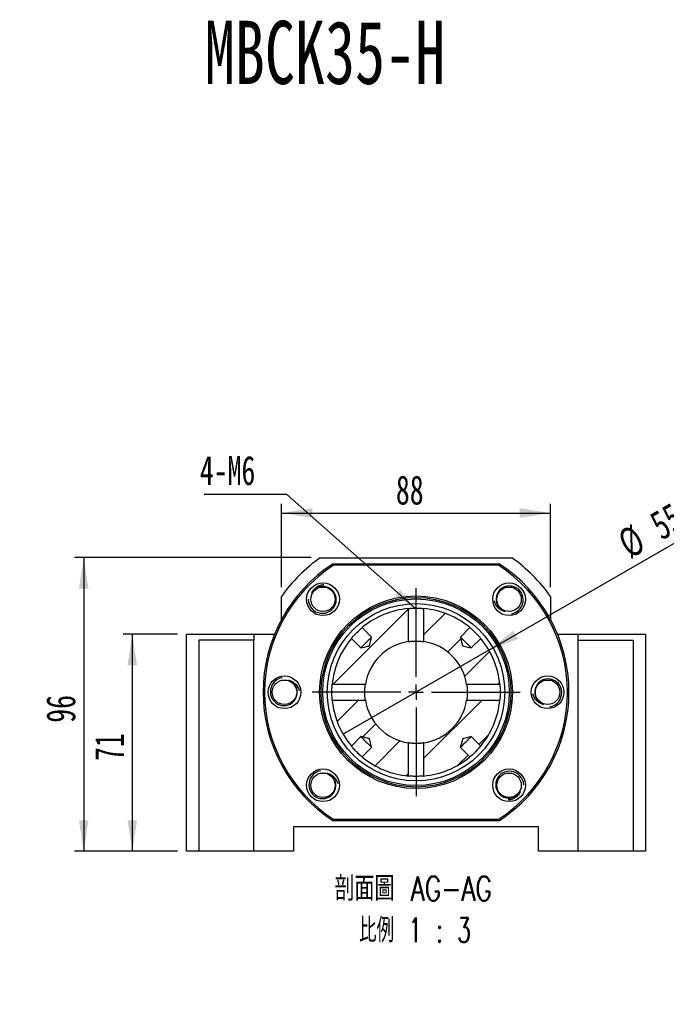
# Model space of a CAD drawing. Header units: millimetres. Extents: x 21 to 284, y 7 to 205.
# Tile 3 of 6: x 103 to 173, y 93 to 200. Entities that reach past the tile are written whole.
import ezdxf

# ---------------------------------------------------------------- set-up
doc = ezdxf.new("R2010")
doc.units = ezdxf.units.MM
doc.layers.add('圖層0', color=7, linetype='Continuous')
doc.styles.add('SLDTEXTSTYLE0', font='TXT', dxfattribs={"width": 0.7})
doc.styles.add('SLDTEXTSTYLE1', font='TXT', dxfattribs={"width": 0.7, "bigfont": 'bigfont'})
doc.styles.add('SLDTEXTSTYLE4', font='TXT', dxfattribs={"width": 0.75, "bigfont": 'bigfont'})
doc.styles.add('SLDTEXTSTYLE5', font='TXT', dxfattribs={"width": 0.65625, "bigfont": 'bigfont'})
doc.dimstyles.new('SLDDIMSTYLE2', dxfattribs={"dimtxt": 0.18, "dimasz": 2.5, "dimexe": 0, "dimexo": 0.0625, "dimgap": 0, "dimtad": 0, "dimtih": 1, "dimtoh": 1, "dimdec": 0, "dimrnd": 1e-09, "dimzin": 0, "dimdsep": 46, "dimtxsty": 'Standard', "dimsah": 1, "dimcen": 0.09, "dimadec": 0, "dimazin": 0, "dimtfac": 2.5, "dimtdec": 0, "dimtofl": 0, "dimtmove": 0, "dimatfit": 3, "dimfxl": 1, "dimfrac": 2, "dimtolj": 1, "dimtzin": 0, "dimarcsym": 0})
doc.dimstyles.new('SLDDIMSTYLE3', dxfattribs={"dimtxt": 3.389974, "dimasz": 2.5, "dimexe": 0, "dimexo": 0.0625, "dimgap": 0.847493, "dimtad": 1, "dimlfac": 3, "dimrnd": 1e-09, "dimzin": 12, "dimdsep": 46, "dimtxsty": 'SLDTEXTSTYLE0', "dimsah": 1, "dimcen": 0.09, "dimadec": 0, "dimazin": 3, "dimtfac": 1, "dimtofl": 0, "dimtmove": 0, "dimatfit": 3, "dimfxl": 1, "dimfrac": 2, "dimtolj": 1, "dimtzin": 12, "dimarcsym": 0})
doc.dimstyles.new('SLDDIMSTYLE4', dxfattribs={"dimtxt": 3.389974, "dimasz": 2.5, "dimexe": 0, "dimexo": 0.0625, "dimgap": 0.847493, "dimtad": 1, "dimlfac": 3, "dimrnd": 1e-09, "dimzin": 12, "dimdsep": 46, "dimtxsty": 'SLDTEXTSTYLE0', "dimblk1": 'NONE', "dimsah": 1, "dimcen": 0, "dimadec": 0, "dimazin": 3, "dimtfac": 1, "dimtmove": 0, "dimatfit": 3, "dimldrblk": 'NONE', "dimfxl": 1, "dimfrac": 2, "dimtolj": 1, "dimtzin": 12, "dimarcsym": 0})

# ---------------------------------------------------------------- blocks, each defined once
blk = doc.blocks.new('SW_SYMBOL_HOLE_DIAM')
at = {"layer": '圖層0', "color": 0}
blk.add_line((300, 0), (700, 1000), dxfattribs=at)
blk.add_circle((500, 500), 350, dxfattribs=at)
blk = doc.blocks.new('SW_SYMBOL_HOLE_SPOT')
at = {"layer": '圖層0', "color": 0}
for p, q in [((0, 875), (0, 75)), ((1600, 75), (1600, 875)), ((0, 75), (1600, 75))]:
    blk.add_line(p, q, dxfattribs=at)
blk = doc.blocks.new('SW_NOTE_1')
at = {"layer": '圖層0', "color": 0}
blk.add_line((19.65, 0), (0, 0), dxfattribs=at)
at = {"layer": '圖層0', "color": 0, "xscale": 0.003964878, "yscale": 0.003964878, "zscale": 0.003964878}
for name, p in [('SW_SYMBOL_HOLE_DIAM', (3.81, 5.73)), ('SW_SYMBOL_HOLE_DIAM', (7.69, 0.5)), ('SW_SYMBOL_HOLE_SPOT', (0.5, 0.5))]:
    blk.add_blockref(name, p, dxfattribs=at)
at = {"layer": '圖層0', "color": 0, "char_height": 3.175, "attachment_point": 1}
for s, insert, style in [('14\\M+18AD1\\M+190FA', (7.83, 9.43), 'SLDTEXTSTYLE1'), ('6-', (0.5, 9.43), 'SLDTEXTSTYLE0'), ('20', (11.71, 4.19), 'SLDTEXTSTYLE0')]:
    blk.add_mtext(s, dxfattribs=dict(at, insert=insert, style=style))
blk = doc.blocks.new('_D_8')
at = {"layer": '圖層0', "color": 7}
for p, q in [((119.89, 133.32), (113.98, 133.32)), ((114.98, 133.32), (114.98, 109.66)), ((119.89, 109.66), (113.98, 109.66))]:
    blk.add_line(p, q, dxfattribs=at)
for points in [[(114.98, 133.32), (114.46, 129.93), (115.5, 129.93)], [(114.98, 109.66), (115.5, 113.05), (114.46, 113.05)]]:
    blk.add_solid(points, dxfattribs=at)
at = {"layer": '圖層0', "color": 7, "insert": (110.89, 119.5), "char_height": 3.175, "attachment_point": 1, "rotation": 90, "style": 'SLDTEXTSTYLE0'}
blk.add_mtext('71', dxfattribs=at)
blk = doc.blocks.new('_D_9')
at = {"layer": '圖層0', "color": 7}
for p, q in [((131.22, 138.43), (131.22, 147.52)), ((160.56, 138.43), (160.56, 147.52)), ((131.22, 146.52), (160.56, 146.52))]:
    blk.add_line(p, q, dxfattribs=at)
for points in [[(131.22, 146.52), (134.61, 146), (134.61, 147.05)], [(160.56, 146.52), (157.17, 147.05), (157.17, 146)]]:
    blk.add_solid(points, dxfattribs=at)
at = {"layer": '圖層0', "color": 7, "insert": (143.7, 150.62), "char_height": 3.175, "attachment_point": 1, "style": 'SLDTEXTSTYLE0'}
blk.add_mtext('88', dxfattribs=at)
blk = doc.blocks.new('_D_10')
at = {"layer": '圖層0', "color": 7}
for p, q in [((134.46, 141.66), (108.69, 141.66)), ((109.69, 141.66), (109.69, 109.66)), ((119.89, 109.66), (108.69, 109.66))]:
    blk.add_line(p, q, dxfattribs=at)
for points in [[(109.69, 141.66), (109.17, 138.27), (110.21, 138.27)], [(109.69, 109.66), (110.21, 113.05), (109.17, 113.05)]]:
    blk.add_solid(points, dxfattribs=at)
at = {"layer": '圖層0', "color": 7, "insert": (105.6, 123.67), "char_height": 3.175, "attachment_point": 1, "rotation": 90, "style": 'SLDTEXTSTYLE0'}
blk.add_mtext('96', dxfattribs=at)
blk = doc.blocks.new('_D_11')
at = {"layer": '圖層0', "color": 7}
for q in [(176.56, 144.7), (137.95, 122.41)]:
    blk.add_line((153.83, 131.57), q, dxfattribs=at)
blk.add_solid([(153.83, 131.57), (157.03, 132.82), (156.5, 133.72)], dxfattribs=at)
at = {"layer": '圖層0', "color": 7, "char_height": 3.175, "attachment_point": 1, "rotation": 30, "style": 'SLDTEXTSTYLE0'}
for s, insert in [('55', (171.07, 146.25)), ('%%c', (167.59, 144.24))]:
    blk.add_mtext(s, dxfattribs=dict(at, insert=insert))
blk = doc.blocks.new('_NONE')
blk = doc.blocks.new('SW_NOTE_2')
at = {"layer": '圖層0', "color": 0, "char_height": 2.6458, "attachment_point": 2}
for s, insert, style in [('\\M+19655\\M+196CA\\M+19AA4 AG-AG', (11.74, 3.41), 'SLDTEXTSTYLE4'), ('\\M+194E4\\M+197E1 1 : 3', (11.94, -1.12), 'SLDTEXTSTYLE5')]:
    blk.add_mtext(s, dxfattribs=dict(at, insert=insert, style=style))
blk = doc.blocks.new('SW_NOTE_3')
at = {"layer": '圖層0', "color": 0}
blk.add_line((-8.96, 0), (0, 0), dxfattribs=at)
at = {"layer": '圖層0', "color": 0, "insert": (-9.44, 4.17), "char_height": 3.175, "attachment_point": 1, "style": 'SLDTEXTSTYLE0'}
blk.add_mtext('4-M6', dxfattribs=at)
blk = doc.blocks.new('SW_CENTERMARKSYMBOL_7')
at = {"layer": '圖層0', "color": 0}
for p, q in [((0, 1.67), (0, 11.33)), ((-1.67, 0), (-11.33, 0)), ((0, 0), (-0.83, 0)), ((0, 0), (0, 0.83)), ((0, 0), (0, -0.83)), ((0, 0), (0.83, 0)), ((1.67, 0), (11.33, 0)), ((0, -1.67), (0, -11.33))]:
    blk.add_line(p, q, dxfattribs=at)

msp = doc.modelspace()

# ---------------------------------------------------------------- hatches: boundary and pattern name
at = {"linetype": 'Continuous', "lineweight": 18}
h = msp.add_hatch(dxfattribs=at)
h.set_pattern_fill('ANSI31', style=0)
edge = h.paths.add_edge_path(flags=0)
edge.add_line((140.0253, 134.0354), (141.0591, 133.0016))
edge.add_spline(control_points=[(141.0591, 133.0016), (141.0294, 132.8825), (140.9997, 132.7633), (140.97, 132.6442), (140.9335, 132.4981), (140.8972, 132.3519), (140.8605, 132.2059), (140.8513, 132.1693), (140.8424, 132.1327), (140.8323, 132.0964), (140.8298, 132.0872), (140.8276, 132.0778), (140.8231, 132.0694), (140.8218, 132.0668), (140.82, 132.0643), (140.8178, 132.0624), (140.8156, 132.0605), (140.813, 132.0591), (140.8103, 132.0579), (140.8057, 132.0558), (140.8008, 132.0543), (140.796, 132.0529), (140.7871, 132.0502), (140.7782, 132.0478), (140.7692, 132.0455), (140.7521, 132.041), (140.7349, 132.0366), (140.7178, 132.0323), (140.6846, 132.0239), (140.6515, 132.0156), (140.6183, 132.0073), (140.5542, 131.9912), (140.4901, 131.9752), (140.426, 131.9592), (140.302, 131.9283), (140.178, 131.8973), (140.0539, 131.8664), (139.9962, 131.852), (139.9384, 131.8376), (139.8807, 131.8232)], knot_values=[0.00431712, 0.00431712, 0.00431712, 0.00431712, 0.00542207, 0.00542207, 0.00542207, 0.00677759, 0.00677759, 0.00677759, 0.00711654, 0.00711654, 0.00711654, 0.00720243, 0.00720243, 0.00720243, 0.00722894, 0.00722894, 0.00722894, 0.0072549, 0.0072549, 0.0072549, 0.00730016, 0.00730016, 0.00730016, 0.00738269, 0.00738269, 0.00738269, 0.00754074, 0.00754074, 0.00754074, 0.00784573, 0.00784573, 0.00784573, 0.00843543, 0.00843543, 0.00843543, 0.00957624, 0.00957624, 0.00957624, 0.01010727, 0.01010727, 0.01010727, 0.01010727], weights=[1, 1, 1, 1, 1, 1, 1, 1, 1, 1, 1, 1, 1, 1, 1, 1, 1, 1, 1, 1, 1, 1, 1, 1, 1, 1, 1, 1, 1, 1, 1, 1, 1, 1, 1, 1, 1, 1, 1, 1], degree=3, periodic=0)
edge.add_line((139.8807, 131.8232), (138.8469, 132.857))
edge.add_arc((145.8911, 126.9912), 9.1667, 140.215369, 174.680004)
edge.add_line((136.7639, 127.8412), (140.3728, 127.8412))
edge.add_arc((145.8911, 126.9912), 5.5833, 98.755816, 171.244184, ccw=False)
edge.add_line((145.0411, 132.5095), (145.0411, 136.1184))
edge.add_arc((145.8911, 126.9912), 9.1667, 95.319996, 129.784631)
h = msp.add_hatch(dxfattribs=at)
h.set_pattern_fill('ANSI31', style=0)
edge = h.paths.add_edge_path(flags=0)
edge.add_line((150.723, 133.0016), (151.7568, 134.0354))
edge.add_arc((145.8911, 126.9912), 9.1667, 50.215369, 84.680004)
edge.add_line((146.741, 136.1184), (146.741, 132.5095))
edge.add_arc((145.8911, 126.9912), 5.5833, 8.755816, 81.244184, ccw=False)
edge.add_line((151.4093, 127.8412), (155.0182, 127.8412))
edge.add_arc((145.8911, 126.9912), 9.1667, 5.319996, 39.784631)
edge.add_line((152.9352, 132.857), (151.9014, 131.8232))
edge.add_spline(control_points=[(151.9014, 131.8232), (151.7823, 131.8529), (151.6632, 131.8826), (151.544, 131.9123), (151.3979, 131.9488), (151.2517, 131.9851), (151.1057, 132.0218), (151.0691, 132.031), (151.0325, 132.0399), (150.9962, 132.05), (150.9871, 132.0525), (150.9776, 132.0547), (150.9692, 132.0592), (150.9666, 132.0605), (150.9641, 132.0623), (150.9622, 132.0645), (150.9603, 132.0667), (150.9589, 132.0693), (150.9577, 132.072), (150.9557, 132.0766), (150.9541, 132.0815), (150.9527, 132.0863), (150.95, 132.0952), (150.9476, 132.1041), (150.9453, 132.1131), (150.9408, 132.1302), (150.9364, 132.1474), (150.9321, 132.1645), (150.9237, 132.1977), (150.9154, 132.2308), (150.9071, 132.264), (150.891, 132.3281), (150.875, 132.3922), (150.859, 132.4563), (150.8281, 132.5803), (150.7971, 132.7043), (150.7662, 132.8284), (150.7518, 132.8861), (150.7374, 132.9439), (150.723, 133.0016)], knot_values=[0.00431712, 0.00431712, 0.00431712, 0.00431712, 0.00542207, 0.00542207, 0.00542207, 0.00677759, 0.00677759, 0.00677759, 0.00711654, 0.00711654, 0.00711654, 0.00720243, 0.00720243, 0.00720243, 0.00722894, 0.00722894, 0.00722894, 0.0072549, 0.0072549, 0.0072549, 0.00730016, 0.00730016, 0.00730016, 0.00738269, 0.00738269, 0.00738269, 0.00754074, 0.00754074, 0.00754074, 0.00784573, 0.00784573, 0.00784573, 0.00843543, 0.00843543, 0.00843543, 0.00957624, 0.00957624, 0.00957624, 0.01010727, 0.01010727, 0.01010727, 0.01010727], weights=[1, 1, 1, 1, 1, 1, 1, 1, 1, 1, 1, 1, 1, 1, 1, 1, 1, 1, 1, 1, 1, 1, 1, 1, 1, 1, 1, 1, 1, 1, 1, 1, 1, 1, 1, 1, 1, 1, 1, 1], degree=3, periodic=0)
h = msp.add_hatch(dxfattribs=at)
h.set_pattern_fill('ANSI31', style=0)
edge = h.paths.add_edge_path(flags=0)
edge.add_spline(control_points=[(139.8807, 122.1593), (139.9384, 122.1449), (139.9962, 122.1305), (140.0539, 122.1161), (140.178, 122.0852), (140.302, 122.0542), (140.426, 122.0233), (140.4901, 122.0073), (140.5542, 121.9913), (140.6183, 121.9752), (140.6515, 121.9669), (140.6846, 121.9586), (140.7178, 121.9502), (140.7349, 121.9459), (140.7521, 121.9415), (140.7692, 121.937), (140.7782, 121.9347), (140.7871, 121.9323), (140.796, 121.9296), (140.8008, 121.9281), (140.8057, 121.9266), (140.8103, 121.9246), (140.813, 121.9234), (140.8156, 121.922), (140.8178, 121.9201), (140.82, 121.9182), (140.8218, 121.9157), (140.8231, 121.9131), (140.8276, 121.9047), (140.8298, 121.8952), (140.8323, 121.8861), (140.8424, 121.8498), (140.8513, 121.8132), (140.8605, 121.7766), (140.8972, 121.6306), (140.9335, 121.4844), (140.97, 121.3383), (140.9997, 121.2191), (141.0294, 121.1), (141.0591, 120.9809)], knot_values=[0.00166244, 0.00166244, 0.00166244, 0.00166244, 0.00219797, 0.00219797, 0.00219797, 0.00334847, 0.00334847, 0.00334847, 0.00394318, 0.00394318, 0.00394318, 0.00425076, 0.00425076, 0.00425076, 0.00441016, 0.00441016, 0.00441016, 0.00449338, 0.00449338, 0.00449338, 0.00453903, 0.00453903, 0.00453903, 0.0045652, 0.0045652, 0.0045652, 0.00459194, 0.00459194, 0.00459194, 0.00467856, 0.00467856, 0.00467856, 0.00502039, 0.00502039, 0.00502039, 0.00638742, 0.00638742, 0.00638742, 0.00750176, 0.00750176, 0.00750176, 0.00750176], weights=[1, 1, 1, 1, 1, 1, 1, 1, 1, 1, 1, 1, 1, 1, 1, 1, 1, 1, 1, 1, 1, 1, 1, 1, 1, 1, 1, 1, 1, 1, 1, 1, 1, 1, 1, 1, 1, 1, 1, 1], degree=3, periodic=0)
edge.add_line((141.0591, 120.9809), (140.0253, 119.9471))
edge.add_arc((145.8911, 126.9912), 9.1667, 230.215369, 264.680004)
edge.add_line((145.0411, 117.8641), (145.0411, 121.473))
edge.add_arc((145.8911, 126.9912), 5.5833, 188.755816, 261.244184, ccw=False)
edge.add_line((140.3728, 126.1413), (136.7639, 126.1413))
edge.add_arc((145.8911, 126.9912), 9.1667, 185.319996, 219.784631)
edge.add_line((138.8469, 121.1255), (139.8807, 122.1593))
h = msp.add_hatch(dxfattribs=at)
h.set_pattern_fill('ANSI31', style=0)
edge = h.paths.add_edge_path(flags=0)
edge.add_spline(control_points=[(150.723, 120.9809), (150.7289, 121.0046), (150.7348, 121.0283), (150.7408, 121.0521), (150.795, 121.2694), (150.8491, 121.4867), (150.9034, 121.704), (150.917, 121.7583), (150.9304, 121.8127), (150.9446, 121.8668), (150.9482, 121.8804), (150.9514, 121.8942), (150.9564, 121.9073), (150.9577, 121.9106), (150.9591, 121.9139), (150.9613, 121.9168), (150.9627, 121.9187), (150.9646, 121.9205), (150.9666, 121.9218), (150.9696, 121.9237), (150.9728, 121.9251), (150.9761, 121.9263), (150.9823, 121.9286), (150.9887, 121.9304), (150.9951, 121.9322), (151.0082, 121.9359), (151.0214, 121.9393), (151.0345, 121.9426), (151.0619, 121.9497), (151.0893, 121.9565), (151.1167, 121.9634), (151.174, 121.9778), (151.2313, 121.9921), (151.2885, 122.0064), (151.4083, 122.0363), (151.5281, 122.0662), (151.6479, 122.0961), (151.7324, 122.1171), (151.8169, 122.1382), (151.9014, 122.1593)], knot_values=[0.00784285, 0.00784285, 0.00784285, 0.00784285, 0.00806289, 0.00806289, 0.00806289, 0.01007861, 0.01007861, 0.01007861, 0.01058256, 0.01058256, 0.01058256, 0.01070903, 0.01070903, 0.01070903, 0.01074104, 0.01074104, 0.01074104, 0.01076324, 0.01076324, 0.01076324, 0.01079475, 0.01079475, 0.01079475, 0.01085432, 0.01085432, 0.01085432, 0.01097614, 0.01097614, 0.01097614, 0.01122971, 0.01122971, 0.01122971, 0.01175948, 0.01175948, 0.01175948, 0.01286729, 0.01286729, 0.01286729, 0.01364859, 0.01364859, 0.01364859, 0.01364859], weights=[1, 1, 1, 1, 1, 1, 1, 1, 1, 1, 1, 1, 1, 1, 1, 1, 1, 1, 1, 1, 1, 1, 1, 1, 1, 1, 1, 1, 1, 1, 1, 1, 1, 1, 1, 1, 1, 1, 1, 1], degree=3, periodic=0)
edge.add_line((151.9014, 122.1593), (152.9352, 121.1255))
edge.add_arc((145.8911, 126.9912), 9.1667, 320.215369, 354.680004)
edge.add_line((155.0182, 126.1413), (151.4093, 126.1413))
edge.add_arc((145.8911, 126.9912), 5.5833, 278.755816, 351.244184, ccw=False)
edge.add_line((146.741, 121.473), (146.741, 117.8641))
edge.add_arc((145.8911, 126.9912), 9.1667, 275.319996, 309.784631)
edge.add_line((151.7568, 119.9471), (150.723, 120.9809))

# ---------------------------------------------------------------- linework, layer by layer
at = {"color": 7, "linetype": 'Continuous', "lineweight": 25}
for p, q in [((135.4561, 141.6579), (156.326, 141.6579)), ((136.848, 140.9912), (136.8972, 140.8246)), ((136.848, 140.9912), (154.9342, 140.9912)), ((154.8849, 140.8246), (136.8972, 140.8246)), ((154.8849, 140.8246), (154.9342, 140.9912)), ((131.2244, 134.9075), (131.2244, 137.4262)), ((160.5577, 137.4262), (160.5577, 134.9075)), ((145.0411, 136.1184), (145.0411, 132.5095)), ((146.741, 132.5095), (146.741, 136.1184)), ((146.7411, 136.1184), (146.7411, 136.1184)), ((120.8911, 109.6579), (120.8911, 133.3246)), ((120.8911, 133.3246), (128.2244, 133.3246)), ((128.2244, 133.3246), (128.2244, 132.6579)), ((128.2244, 133.3246), (130.4746, 133.3246)), ((141.0591, 133.0016), (140.0253, 134.0354)), ((151.7568, 134.0354), (150.723, 133.0016)), ((161.3075, 133.3246), (163.5577, 133.3246)), ((163.5577, 133.3246), (170.8911, 133.3246)), ((163.5577, 132.6579), (163.5577, 133.3246)), ((170.8911, 133.3246), (170.8911, 109.6579)), ((122.2244, 132.6579), (122.2244, 109.6579)), ((128.2244, 132.6579), (122.2244, 132.6579)), ((128.2244, 109.6579), (128.2244, 132.6579)), ((138.8469, 132.857), (139.8807, 131.8232)), ((151.9014, 131.8232), (152.9352, 132.857)), ((163.5577, 109.6579), (163.5577, 132.6579)), ((163.5577, 132.6579), (169.5577, 132.6579)), ((169.5577, 132.6579), (169.5577, 109.6579)), ((140.3728, 127.8412), (136.7639, 127.8412)), ((155.0182, 127.8412), (151.4093, 127.8412)), ((136.7638, 126.1412), (136.7639, 126.1412)), ((136.7639, 126.1413), (140.3728, 126.1413)), ((151.4093, 126.1413), (155.0182, 126.1413)), ((155.0182, 126.1412), (155.0184, 126.1412)), ((139.8807, 122.1593), (138.8469, 121.1255)), ((145.0411, 121.473), (145.0411, 117.8641)), ((146.741, 117.8641), (146.741, 121.473)), ((152.9352, 121.1255), (151.9014, 122.1593)), ((140.0253, 119.9471), (141.0591, 120.9809)), ((150.723, 120.9809), (151.7568, 119.9471)), ((146.7411, 117.864), (146.7411, 117.8641)), ((136.848, 112.9912), (136.8972, 113.1579)), ((154.9342, 112.9912), (136.848, 112.9912)), ((136.8972, 113.1579), (154.8849, 113.1579)), ((154.8849, 113.1579), (154.9342, 112.9912)), ((159.2244, 112.3246), (132.5577, 112.3246)), ((132.5577, 112.3246), (132.5577, 109.6579)), ((159.2244, 109.6579), (159.2244, 112.3246)), ((122.2244, 109.6579), (120.8911, 109.6579)), ((128.2244, 109.6579), (122.2244, 109.6579)), ((132.5577, 109.6579), (128.2244, 109.6579)), ((163.5577, 109.6579), (159.2244, 109.6579)), ((169.5577, 109.6579), (163.5577, 109.6579)), ((170.8911, 109.6579), (169.5577, 109.6579))]:
    msp.add_line(p, q, dxfattribs=at)
at = {"color": 7, "linetype": 'Continuous', "lineweight": 25, "flags": 128}
for points in [[(156.2819, 135.5425), (156.3421, 135.5514), (156.6054, 135.6371), (156.8425, 135.7624), (157.0609, 135.9315), (157.2382, 136.1252), (157.3845, 136.3523), (157.4874, 136.5939), (157.549, 136.8573), (157.5639, 137.1138), (157.5345, 137.3766), (157.4637, 137.6225), (157.3486, 137.8596), (157.2012, 138.0644), (157.0157, 138.2464), (156.8107, 138.3885), (156.5782, 138.4971), (156.339, 138.5619), (156.0848, 138.5853), (155.8427, 138.5663), (155.6005, 138.5052), (155.3786, 138.4066), (155.1708, 138.267), (154.9999, 138.1035), (154.8547, 137.9081), (154.7721, 137.7537), (154.7085, 137.5875), (154.7085, 137.5875)], [(134.1515, 137.1312), (134.1504, 137.0703), (134.1923, 136.7966), (134.2775, 136.5423), (134.4089, 136.2994), (134.5713, 136.093), (134.7716, 135.9118), (134.9933, 135.7711), (135.2432, 135.6676), (135.4939, 135.6112), (135.758, 135.5976), (136.0122, 135.6276), (136.2648, 135.7027), (136.4908, 135.8149), (136.7005, 135.9684), (136.8739, 136.1476), (137.0188, 136.3595), (137.1215, 136.585), (137.1859, 136.832), (137.2064, 137.0739), (137.1854, 137.3229), (137.1241, 137.5579), (137.0201, 137.7855), (136.8865, 137.9807), (136.7172, 138.1556), (136.5783, 138.2622), (136.4246, 138.3519), (136.4246, 138.3519)], [(138.8469, 132.857), (138.8606, 132.8735), (138.9302, 132.9556), (139.0533, 133.0963), (139.2194, 133.2775), (139.4118, 133.4756), (139.609, 133.6668), (139.7887, 133.8314), (139.9287, 133.9538), (140.0099, 134.0226), (140.0253, 134.0355), (140.0253, 134.0354)], [(151.7568, 134.0354), (151.7578, 134.0346), (151.7733, 134.0217), (151.8056, 133.9945), (151.8554, 133.9521), (151.9185, 133.8976), (151.9962, 133.829), (152.0818, 133.7516), (152.1773, 133.6629), (152.2742, 133.5702), (152.3754, 133.4705), (152.4718, 133.3726), (152.5667, 133.2733), (152.6522, 133.1811), (152.7313, 133.0936), (152.7977, 133.0183), (152.8537, 132.9536), (152.8948, 132.9053), (152.9224, 132.8724), (152.9353, 132.857), (152.9352, 132.857)], [(141.0591, 133.0016), (141.0437, 132.9862), (140.9944, 132.9368), (140.914, 132.8565), (140.8073, 132.7498), (140.6807, 132.6232), (140.5416, 132.4841), (140.3982, 132.3407), (140.2591, 132.2016), (140.1325, 132.075), (140.0258, 131.9683), (139.9454, 131.8879), (139.8961, 131.8386), (139.8807, 131.8232)], [(139.8807, 131.8232), (140.0539, 131.8664), (140.426, 131.9592), (140.6183, 132.0073), (140.7178, 132.0323), (140.7692, 132.0455), (140.796, 132.0529), (140.8103, 132.0579), (140.8178, 132.0624), (140.8231, 132.0694), (140.8323, 132.0964), (140.8605, 132.2059), (140.97, 132.6442), (141.0591, 133.0016)], [(151.9014, 131.8232), (151.886, 131.8386), (151.8367, 131.8879), (151.7563, 131.9683), (151.6496, 132.075), (151.523, 132.2016), (151.3839, 132.3407), (151.2405, 132.4841), (151.1014, 132.6232), (150.9748, 132.7498), (150.8681, 132.8565), (150.7878, 132.9368), (150.7384, 132.9862), (150.723, 133.0016)], [(150.723, 133.0016), (150.7662, 132.8284), (150.859, 132.4563), (150.9071, 132.264), (150.9321, 132.1645), (150.9453, 132.1131), (150.9527, 132.0863), (150.9577, 132.072), (150.9622, 132.0645), (150.9692, 132.0592), (150.9962, 132.05), (151.1057, 132.0218), (151.544, 131.9123), (151.9014, 131.8232)], [(131.3021, 128.5752), (131.2419, 128.5663), (130.9786, 128.4806), (130.7415, 128.3553), (130.5231, 128.1861), (130.3458, 127.9925), (130.1995, 127.7654), (130.0966, 127.5238), (130.035, 127.2604), (130.0201, 127.0039), (130.0495, 126.7411), (130.1203, 126.4952), (130.2354, 126.258), (130.3828, 126.0532), (130.5683, 125.8712), (130.7733, 125.7292), (131.0058, 125.6206), (131.245, 125.5558), (131.4992, 125.5323), (131.7412, 125.5514), (131.9835, 125.6125), (132.2054, 125.7111), (132.4132, 125.8507), (132.5841, 126.0141), (132.7293, 126.2096), (132.8119, 126.364), (132.8754, 126.5302), (132.8754, 126.5302)], [(151.4093, 127.8412), (151.4093, 127.8412), (151.4161, 127.7962), (151.4339, 127.6626), (151.4553, 127.4528), (151.4709, 127.1894), (151.4744, 126.9912), (151.4674, 126.7117), (151.4494, 126.4637), (151.428, 126.2732), (151.4126, 126.1629), (151.4093, 126.1413)], [(155.0182, 127.8412), (155.0182, 127.8412), (155.0226, 127.7925), (155.0337, 127.6543), (155.0467, 127.441), (155.0559, 127.1765), (155.0577, 126.9912), (155.0534, 126.7106), (155.0424, 126.4615), (155.0294, 126.2715), (155.0202, 126.1623), (155.0182, 126.1413)], [(160.48, 125.4073), (160.5402, 125.4162), (160.8036, 125.5019), (161.0406, 125.6272), (161.259, 125.7963), (161.4363, 125.99), (161.5826, 126.2171), (161.6855, 126.4587), (161.7471, 126.7221), (161.762, 126.9786), (161.7327, 127.2414), (161.6618, 127.4873), (161.5467, 127.7244), (161.3993, 127.9292), (161.2138, 128.1113), (161.0089, 128.2533), (160.7763, 128.3619), (160.5371, 128.4267), (160.2829, 128.4502), (160.0409, 128.4311), (159.7986, 128.37), (159.5767, 128.2714), (159.369, 128.1318), (159.198, 127.9683), (159.0529, 127.7729), (158.9702, 127.6185), (158.9067, 127.4523), (158.9067, 127.4523)], [(139.8807, 122.1593), (139.8961, 122.1439), (139.9454, 122.0945), (140.0258, 122.0142), (140.1325, 121.9075), (140.2591, 121.7809), (140.3982, 121.6418), (140.5416, 121.4984), (140.6807, 121.3593), (140.8073, 121.2327), (140.914, 121.126), (140.9944, 121.0456), (141.0437, 120.9963), (141.0591, 120.9809)], [(141.0591, 120.9809), (140.97, 121.3383), (140.8605, 121.7766), (140.8323, 121.8861), (140.8231, 121.9131), (140.8178, 121.9201), (140.8103, 121.9246), (140.796, 121.9296), (140.7692, 121.937), (140.7178, 121.9502), (140.6183, 121.9752), (140.426, 122.0233), (140.0539, 122.1161), (139.8807, 122.1593)], [(150.723, 120.9809), (150.7384, 120.9963), (150.7878, 121.0456), (150.8681, 121.126), (150.9748, 121.2327), (151.1014, 121.3593), (151.2405, 121.4984), (151.3839, 121.6418), (151.523, 121.7809), (151.6496, 121.9075), (151.7563, 122.0142), (151.8367, 122.0945), (151.886, 122.1439), (151.9014, 122.1593)], [(151.9014, 122.1593), (151.6479, 122.0961), (151.2885, 122.0064), (151.1167, 121.9634), (151.0345, 121.9426), (150.9951, 121.9322), (150.9761, 121.9263), (150.9666, 121.9218), (150.9613, 121.9168), (150.9564, 121.9073), (150.9446, 121.8668), (150.9034, 121.704), (150.7408, 121.0521), (150.723, 120.9809)], [(140.0253, 119.9471), (140.0243, 119.9479), (140.0088, 119.9608), (139.9765, 119.988), (139.9267, 120.0304), (139.8636, 120.0849), (139.786, 120.1534), (139.7003, 120.2309), (139.6048, 120.3196), (139.5079, 120.4123), (139.4067, 120.5119), (139.3103, 120.6099), (139.2155, 120.7092), (139.1299, 120.8014), (139.0509, 120.8888), (138.9844, 120.9642), (138.9285, 121.0289), (138.8873, 121.0772), (138.8597, 121.1101), (138.8468, 121.1255), (138.8469, 121.1255)], [(152.9352, 121.1255), (152.9215, 121.109), (152.8519, 121.0269), (152.7289, 120.8861), (152.5627, 120.705), (152.3704, 120.5069), (152.1731, 120.3156), (151.9935, 120.151), (151.8534, 120.0286), (151.7722, 119.9599), (151.7568, 119.947), (151.7568, 119.9471)], [(135.5002, 118.44), (135.44, 118.4311), (135.1767, 118.3454), (134.9397, 118.2201), (134.7212, 118.0509), (134.544, 117.8573), (134.3976, 117.6302), (134.2947, 117.3886), (134.2332, 117.1252), (134.2182, 116.8687), (134.2476, 116.6059), (134.3184, 116.36), (134.4335, 116.1228), (134.581, 115.918), (134.7664, 115.736), (134.9714, 115.594), (135.204, 115.4854), (135.4431, 115.4206), (135.6973, 115.3971), (135.9394, 115.4162), (136.1816, 115.4773), (136.4036, 115.5759), (136.6113, 115.7155), (136.7823, 115.8789), (136.9274, 116.0744), (137.01, 116.2288), (137.0736, 116.395), (137.0736, 116.395)], [(157.6307, 116.8513), (157.6317, 116.9121), (157.5898, 117.1859), (157.5046, 117.4401), (157.3732, 117.6831), (157.2109, 117.8895), (157.0105, 118.0707), (156.7888, 118.2114), (156.5389, 118.3149), (156.2882, 118.3712), (156.0242, 118.3849), (155.7699, 118.3549), (155.5173, 118.2798), (155.2913, 118.1676), (155.0816, 118.0141), (154.9082, 117.8349), (154.7633, 117.623), (154.6606, 117.3975), (154.5962, 117.1505), (154.5757, 116.9086), (154.5967, 116.6596), (154.658, 116.4246), (154.762, 116.197), (154.8956, 116.0018), (155.0649, 115.8269), (155.2038, 115.7203), (155.3575, 115.6306), (155.3575, 115.6306)]]:
    msp.add_lwpolyline(points, dxfattribs=at)
at = {"color": 7, "linetype": 'Continuous', "lineweight": 25}
for centre, radius in [((135.7559, 137.1264), 1.7833), ((135.7559, 137.1264), 1.3333), ((156.0263, 137.1264), 1.7833), ((156.0263, 137.1264), 1.3333), ((145.8911, 126.9912), 10.5), ((145.8911, 126.9912), 10.3333), ((145.8911, 126.9912), 10.1667), ((145.8911, 126.9912), 9.6667), ((131.5577, 126.9912), 1.7833), ((160.2244, 126.9912), 1.7833), ((131.5577, 126.9912), 1.3333), ((160.2244, 126.9912), 1.3333), ((135.7559, 116.856), 1.7833), ((135.7559, 116.856), 1.3333), ((156.0263, 116.856), 1.7833), ((156.0263, 116.856), 1.3333)]:
    msp.add_circle(centre, radius, dxfattribs=at)
for radius, start, end in [(18, 125.430945, 144.569055), (18, 35.430945, 54.569055), (16.6667, 122.85988, 237.14012), (16.5, 123.030152, 236.969848), (16.5, 303.030152, 56.969848), (16.6667, 302.85988, 57.14012), (9.1667, 95.319996, 129.784631), (9.1667, 50.215369, 84.680004), (9.1667, 140.215369, 174.680004), (5.5833, 98.755816, 171.244184), (5.5833, 8.755816, 81.244184), (9.1667, 5.319996, 39.784631), (9.1667, 185.319996, 219.784631), (5.5833, 188.755816, 261.244184), (5.5833, 278.755816, 351.244184), (9.1667, 320.215369, 354.680004), (9.1667, 230.215369, 264.680004), (9.1667, 275.319996, 309.784631)]:
    msp.add_arc((145.8911, 126.9912), radius, start, end, dxfattribs=at)
for points, knots in [([(134.5304, 137.7952), (134.5622, 137.8666), (134.6268, 138.0115), (134.7678, 138.2049), (134.9376, 138.3771), (135.1359, 138.5202), (135.3603, 138.6327), (135.6033, 138.7011), (135.7726, 138.7334), (135.8575, 138.7313), (135.8583, 138.7313)], [0, 0, 0, 0, 0.13649369, 0.2768671, 0.41563539, 0.55809221, 0.70276038, 0.85158318, 0.99858665, 1, 1, 1, 1]), ([(136.4246, 138.3519), (136.3489, 138.3882), (136.2035, 138.4581), (135.9697, 138.5121), (135.7376, 138.5289), (135.5057, 138.5064), (135.2808, 138.446), (135.0689, 138.3492), (134.8741, 138.2174), (134.7234, 138.0725), (134.6092, 137.9291), (134.5568, 137.84), (134.5304, 137.7952)], [0, 0, 0, 0, 0.11459392, 0.22043671, 0.32627971, 0.43212287, 0.53796606, 0.64380905, 0.74965161, 0.85856431, 0.92884578, 1, 1, 1, 1]), ([(154.7085, 137.5875), (154.685, 137.507), (154.6396, 137.3521), (154.6243, 137.1126), (154.6453, 136.8809), (154.7052, 136.6557), (154.8012, 136.4436), (154.9312, 136.2503), (155.0928, 136.0794), (155.2602, 135.9541), (155.4203, 135.8648), (155.5167, 135.8275), (155.5652, 135.8087)], [0, 0, 0, 0, 0.11459396, 0.22043679, 0.32628002, 0.43212282, 0.5379658, 0.643809, 0.74965191, 0.85856433, 0.92884552, 1, 1, 1, 1]), ([(155.5652, 135.8087), (155.4895, 135.8285), (155.3361, 135.8687), (155.1224, 135.9765), (154.9249, 136.1161), (154.7515, 136.2886), (154.6041, 136.4917), (154.4972, 136.7204), (154.4379, 136.8822), (154.4261, 136.9664), (154.426, 136.9672)], [0, 0, 0, 0, 0.13649344, 0.27686654, 0.41563543, 0.5580921, 0.70276091, 0.85158327, 0.99858677, 1, 1, 1, 1]), ([(145.0411, 136.1184), (145.0411, 136.1184), (145.0411, 136.1184), (145.0473, 136.119), (145.0659, 136.1207), (145.0961, 136.1234), (145.1338, 136.1266), (145.1824, 136.1305), (145.2407, 136.1348), (145.2892, 136.1382), (145.342, 136.1415), (145.3983, 136.1447), (145.4588, 136.1478), (145.5432, 136.1515), (145.6331, 136.1545), (145.7261, 136.1565), (145.8206, 136.1579), (145.9165, 136.1581), (146.0114, 136.1572), (146.1051, 136.1556), (146.1962, 136.153), (146.2825, 136.1496), (146.3652, 136.1458), (146.4416, 136.1415), (146.51, 136.137), (146.5647, 136.1332), (146.6195, 136.129), (146.6641, 136.1253), (146.7036, 136.1218), (146.7274, 136.1197), (146.7392, 136.1186), (146.7413, 136.1184), (146.741, 136.1184), (146.741, 136.1184)], [0, 0, 0, 0, 0.0133343, 0.04039564, 0.09282289, 0.11936129, 0.14633429, 0.1988452, 0.22542513, 0.25243756, 0.27869783, 0.30514325, 0.33187157, 0.35898993, 0.41165211, 0.43838512, 0.46551108, 0.51802727, 0.54461289, 0.57163584, 0.6240641, 0.65060239, 0.67757256, 0.73015438, 0.75676911, 0.78381798, 0.82322968, 0.86327278, 0.89041007, 0.94301744, 0.96972329, 0.99681941, 1, 1, 1, 1]), ([(145.0411, 132.5095), (145.0411, 132.5095), (145.041, 132.5095), (145.0452, 132.5101), (145.0594, 132.5123), (145.0853, 132.5162), (145.1223, 132.5214), (145.1664, 132.5274), (145.2209, 132.5344), (145.3005, 132.5434), (145.3732, 132.5507), (145.4531, 132.5575), (145.5372, 132.5636), (145.6269, 132.5687), (145.72, 132.5721), (145.7911, 132.5738), (145.8861, 132.5749), (145.9815, 132.5742), (146.0749, 132.5717), (146.1664, 132.5681), (146.2543, 132.563), (146.3369, 132.5569), (146.4155, 132.5501), (146.4874, 132.5428), (146.5663, 132.5337), (146.6206, 132.5268), (146.6643, 132.5208), (146.6916, 132.5169), (146.7131, 132.5137), (146.7287, 132.5114), (146.7384, 132.5099), (146.7412, 132.5095), (146.741, 132.5095), (146.741, 132.5095)], [0, 0, 0, 0, 0.01226483, 0.03927053, 0.06521336, 0.11762404, 0.14438372, 0.1704369, 0.22306363, 0.24992739, 0.30265194, 0.32941392, 0.35656533, 0.40930935, 0.4360885, 0.46326687, 0.48933531, 0.54200709, 0.56891136, 0.59485754, 0.64727134, 0.67402928, 0.70017223, 0.75298014, 0.77993794, 0.83275015, 0.85955791, 0.88675932, 0.91299436, 0.93941425, 0.96612551, 0.9932358, 1, 1, 1, 1]), ([(132.0188, 128.3089), (132.0944, 128.2891), (132.2479, 128.2489), (132.4616, 128.1412), (132.6591, 128.0016), (132.8325, 127.8291), (132.9799, 127.6259), (133.0868, 127.3973), (133.1461, 127.2354), (133.1579, 127.1513), (133.158, 127.1505)], [0, 0, 0, 0, 0.1364937, 0.27686689, 0.41563574, 0.55809233, 0.70276076, 0.85158315, 0.99858674, 1, 1, 1, 1]), ([(132.8754, 126.5302), (132.899, 126.6107), (132.9443, 126.7656), (132.9597, 127.0051), (132.9387, 127.2368), (132.8788, 127.462), (132.7827, 127.6741), (132.6528, 127.8674), (132.4912, 128.0383), (132.3238, 128.1635), (132.1637, 128.2529), (132.0673, 128.2902), (132.0188, 128.3089)], [0, 0, 0, 0, 0.11459372, 0.22043673, 0.32627976, 0.4321227, 0.53796578, 0.64380894, 0.74965183, 0.85856399, 0.92884521, 1, 1, 1, 1]), ([(136.7639, 126.1413), (136.7638, 126.1422), (136.7635, 126.1455), (136.7573, 126.212), (136.7441, 126.3792), (136.7308, 126.6166), (136.7234, 126.8962), (136.725, 127.1862), (136.735, 127.4537), (136.749, 127.6698), (136.7609, 127.8097), (136.764, 127.8422), (136.7639, 127.8412), (136.7639, 127.8412)], [0, 0, 0, 0, 0.04053593, 0.1464661, 0.25256281, 0.35905918, 0.46556665, 0.57167987, 0.67760938, 0.78384757, 0.89041117, 0.9968069, 1, 1, 1, 1]), ([(140.3728, 126.1413), (140.3727, 126.1422), (140.3722, 126.1453), (140.3622, 126.2101), (140.3406, 126.3749), (140.3186, 126.6105), (140.3061, 126.8895), (140.3085, 127.1788), (140.3245, 127.446), (140.3473, 127.6634), (140.3673, 127.8062), (140.3729, 127.8419), (140.3728, 127.8412), (140.3728, 127.8412)], [0, 0, 0, 0, 0.03940686, 0.14451142, 0.25005163, 0.35667624, 0.46335489, 0.5689828, 0.67409487, 0.77999853, 0.8868027, 0.99320942, 1, 1, 1, 1]), ([(159.7633, 125.6735), (159.6877, 125.6934), (159.5342, 125.7335), (159.3205, 125.8413), (159.1231, 125.9809), (158.9497, 126.1534), (158.8022, 126.3565), (158.6954, 126.5852), (158.636, 126.747), (158.6243, 126.8312), (158.6242, 126.832)], [0, 0, 0, 0, 0.1364937, 0.27686689, 0.41563574, 0.55809233, 0.70276076, 0.85158315, 0.99858674, 1, 1, 1, 1]), ([(158.9067, 127.4523), (158.8831, 127.3718), (158.8378, 127.2169), (158.8224, 126.9774), (158.8435, 126.7457), (158.9033, 126.5205), (158.9994, 126.3084), (159.1293, 126.1151), (159.2909, 125.9442), (159.4584, 125.8189), (159.6184, 125.7296), (159.7148, 125.6923), (159.7633, 125.6735)], [0, 0, 0, 0, 0.11459372, 0.22043673, 0.32627976, 0.4321227, 0.53796578, 0.64380894, 0.74965183, 0.85856399, 0.92884521, 1, 1, 1, 1]), ([(146.741, 121.473), (146.7402, 121.4729), (146.7383, 121.4726), (146.7123, 121.4686), (146.6628, 121.4614), (146.5908, 121.4517), (146.4999, 121.4409), (146.3906, 121.4299), (146.2676, 121.4201), (146.1326, 121.4126), (145.9922, 121.4082), (145.8481, 121.4075), (145.7072, 121.4104), (145.5706, 121.4166), (145.4441, 121.4254), (145.3287, 121.436), (145.2295, 121.447), (145.1479, 121.4574), (145.0879, 121.4659), (145.0504, 121.4715), (145.0407, 121.473), (145.0411, 121.473), (145.0411, 121.473)], [0, 0, 0, 0, 0.03927328, 0.09108562, 0.14439189, 0.19642729, 0.2499416, 0.3025022, 0.35658348, 0.40915857, 0.46328768, 0.51534951, 0.56893706, 0.62075795, 0.67406064, 0.72627398, 0.77997515, 0.83261933, 0.88679993, 0.93924022, 0.99323244, 1, 1, 1, 1]), ([(136.2169, 118.1737), (136.2926, 118.1539), (136.4461, 118.1137), (136.6597, 118.006), (136.8572, 117.8664), (137.0306, 117.6939), (137.178, 117.4907), (137.2849, 117.2621), (137.3443, 117.1002), (137.356, 117.0161), (137.3561, 117.0153)], [0, 0, 0, 0, 0.13649344, 0.27686654, 0.41563543, 0.5580921, 0.70276091, 0.85158327, 0.99858677, 1, 1, 1, 1]), ([(137.0736, 116.395), (137.0971, 116.4755), (137.1425, 116.6304), (137.1578, 116.8699), (137.1368, 117.1016), (137.077, 117.3268), (136.9809, 117.5389), (136.8509, 117.7322), (136.6893, 117.9031), (136.5219, 118.0284), (136.3618, 118.1177), (136.2654, 118.155), (136.2169, 118.1737)], [0, 0, 0, 0, 0.11459396, 0.22043679, 0.32628002, 0.43212282, 0.5379658, 0.643809, 0.74965191, 0.85856433, 0.92884552, 1, 1, 1, 1]), ([(146.741, 117.8641), (146.7401, 117.864), (146.7368, 117.8637), (146.6703, 117.8575), (146.5031, 117.8443), (146.2657, 117.831), (145.9861, 117.8235), (145.6961, 117.8252), (145.4286, 117.8352), (145.2125, 117.8491), (145.0726, 117.861), (145.0401, 117.8642), (145.0411, 117.8641), (145.0411, 117.8641)], [0, 0, 0, 0, 0.04053593, 0.1464661, 0.25256281, 0.35905918, 0.46556665, 0.57167987, 0.67760938, 0.78384757, 0.89041117, 0.9968069, 1, 1, 1, 1]), ([(155.3575, 115.6306), (155.4332, 115.5943), (155.5787, 115.5244), (155.8124, 115.4704), (156.0445, 115.4536), (156.2764, 115.4761), (156.5013, 115.5365), (156.7132, 115.6333), (156.908, 115.7651), (157.0587, 115.91), (157.1729, 116.0534), (157.2253, 116.1425), (157.2517, 116.1873)], [0, 0, 0, 0, 0.11459392, 0.22043671, 0.32627971, 0.43212287, 0.53796606, 0.64380905, 0.74965161, 0.85856431, 0.92884578, 1, 1, 1, 1]), ([(157.2517, 116.1873), (157.2199, 116.1159), (157.1553, 115.9709), (157.0143, 115.7776), (156.8445, 115.6054), (156.6462, 115.4623), (156.4218, 115.3497), (156.1788, 115.2814), (156.0095, 115.2491), (155.9246, 115.2512), (155.9238, 115.2512)], [0, 0, 0, 0, 0.13649369, 0.2768671, 0.41563539, 0.55809221, 0.70276038, 0.85158318, 0.99858665, 1, 1, 1, 1])]:
    msp.add_open_spline(points, degree=3, knots=knots, dxfattribs=at)

# ---------------------------------------------------------------- block references
at = {"layer": '圖層0', "color": 7}
for name, p in [('SW_NOTE_3', (131.7795, 148.58)), ('SW_CENTERMARKSYMBOL_7', (145.8911, 126.9912)), ('SW_NOTE_1', (78.5921, 92.986))]:
    msp.add_blockref(name, p, dxfattribs=at)
at = {"layer": '圖層0'}
msp.add_blockref('SW_NOTE_2', (133.8378, 103.5151), dxfattribs=at)

# ---------------------------------------------------------------- texts
at = {"layer": '圖層0', "color": 7, "insert": (122.8678, 200.1623), "char_height": 6.87917, "attachment_point": 1, "style": 'SLDTEXTSTYLE0'}
msp.add_mtext('MBCK35-H', dxfattribs=at)

# ---------------------------------------------------------------- dimensions: what is measured, and where the dimension line sits
at = {"layer": '圖層0', "color": 7}
dim = msp.add_linear_dim(base=(160.5577, 146.5245), p1=(131.2244, 137.4262), p2=(160.5577, 137.4262), dimstyle='SLDDIMSTYLE3', dxfattribs=at)
dim.commit()
dim.dimension.update_dxf_attribs({"geometry": '_D_9', "text_midpoint": (145.6844, 146.5245), "dimtype": 160})
dim = msp.add_diameter_dim_2p(p1=(137.9525, 122.4079), p2=(153.8296, 131.5746), dimstyle='SLDDIMSTYLE4', dxfattribs=at)
dim.commit()
dim.dimension.update_dxf_attribs({"geometry": '_D_11', "text_midpoint": (173.1821, 142.7477), "dimtype": 163})
for base, p1, picture, middle in [((109.6915, 109.6579), (135.4561, 141.6579), '_D_10', (109.6915, 125.6579)), ((114.9816, 109.6579), (120.8911, 133.3246), '_D_8', (114.9816, 121.4912))]:
    dim = msp.add_linear_dim(base=base, p1=p1, p2=(120.8911, 109.6579), angle=90, dimstyle='SLDDIMSTYLE3', dxfattribs=at)
    dim.commit()
    dim.dimension.update_dxf_attribs({"geometry": picture, "text_midpoint": middle, "dimtype": 160})

# ---------------------------------------------------------------- leaders
msp.add_leader([(145.7813, 136.1573), (131.7795, 148.58)], dimstyle='SLDDIMSTYLE2', dxfattribs=at)

doc.saveas('drawing.dxf')
